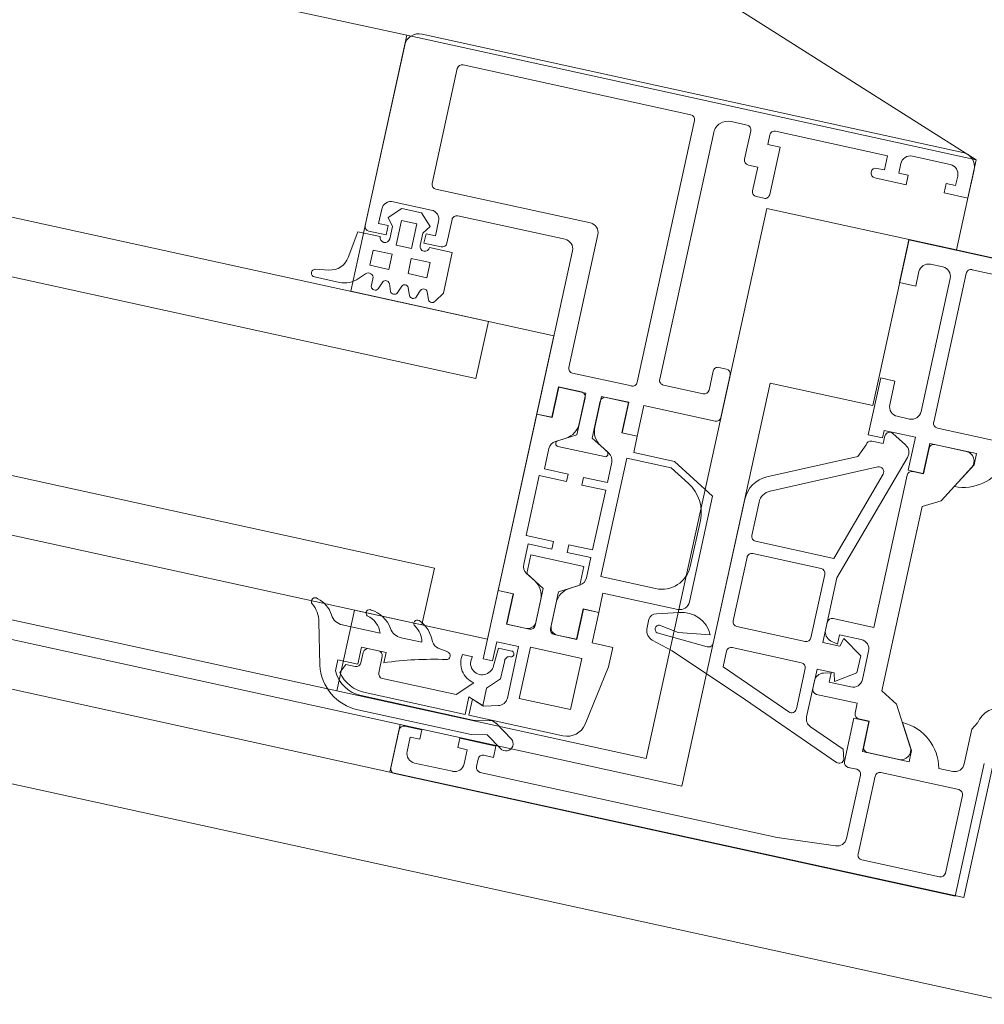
# Model space of a CAD drawing. Header units: metres. Extents: x 233012 to 233264, y 553571 to 554014.
# Tile 102 of 256: x 233192.624 to 233192.7233, y 553801.0497 to 553801.1511. Entities that reach past the tile are written whole.
import ezdxf

# ---------------------------------------------------------------- set-up
doc = ezdxf.new("R2010")
doc.units = ezdxf.units.M
for name, color, linetype, lineweight in [('A-NL$1A_detailuitwerking', 252, 'Continuous', 5), ('A-NL30_stijlen_dorpels-pui', 252, 'Continuous', 5), ('A-NL30_wandopeningen', 252, 'Continuous', 5)]:
    doc.layers.add(name, color=color, linetype=linetype, lineweight=lineweight)

# ---------------------------------------------------------------- blocks, each defined once
blk = doc.blocks.new('NLRS_31_WI_CWP_aluminium raam_gen_mie - AWS 65 BS kiep-2839039-01_Situatie')
at = {"layer": 'A-NL$1A_detailuitwerking'}
for p, q in [((0.2505, 0.05945), (0.1935, 0.05945)), ((0.192, 0.05795), (0.192, 0.03895)), ((0.2455, 0.05795), (0.2495, 0.05795)), ((0.252, 0.05495), (0.252, 0.05795)), ((0.1983, 0.05725), (0.2223, 0.05725)), ((0.2265, 0.05745), (0.2282, 0.05745)), ((0.2287, 0.05695), (0.2287, 0.05395)), ((0.2307, 0.05595), (0.2307, 0.05695)), ((0.2312, 0.05745), (0.243, 0.05745)), ((0.243, 0.05745), (0.243, 0.05595)), ((0.2445, 0.05595), (0.2445, 0.05695)), ((0.2505, 0.05695), (0.2505, 0.05595)), ((0.1978, 0.04465), (0.1978, 0.05675)), ((0.2228, 0.05675), (0.2228, 0.02915)), ((0.225, 0.02995), (0.225, 0.05595)), ((0.232, 0.05595), (0.2307, 0.05595)), ((0.232, 0.05095), (0.232, 0.05595)), ((0.243, 0.05595), (0.2422, 0.05595)), ((0.2455, 0.05595), (0.2445, 0.05595)), ((0.2455, 0.05495), (0.2455, 0.05595)), ((0.2505, 0.05595), (0.2495, 0.05595)), ((0.2495, 0.05595), (0.2495, 0.05495)), ((0.2422, 0.05495), (0.2455, 0.05495)), ((0.2495, 0.05495), (0.252, 0.05495)), ((0.2292, 0.05345), (0.2302, 0.05345)), ((0.2302, 0.05345), (0.2302, 0.05095)), ((0.2307, 0.05045), (0.2315, 0.05045)), ((0.2735, 0.04945), (0.247, 0.04945)), ((0.247, 0.04945), (0.247, 0.04495)), ((0.254, 0.04785), (0.2695, 0.04785)), ((0.2497, 0.04748), (0.251, 0.04748)), ((0.2535, 0.03165), (0.2535, 0.04735)), ((0.2487, 0.04495), (0.2487, 0.04648)), ((0.252, 0.04648), (0.252, 0.03245)), ((0.247, 0.04495), (0.2487, 0.04495)), ((0.2146, 0.04415), (0.1983, 0.04415)), ((0.2156, 0.02915), (0.2156, 0.04315)), ((0.1943, 0.04195), (0.1983, 0.04195)), ((0.2011, 0.04195), (0.2124, 0.04195)), ((0.1933, 0.03945), (0.1933, 0.04095)), ((0.19532, 0.04145), (0.19414, 0.04026)), ((0.19738, 0.04145), (0.19532, 0.04145)), ((0.19856, 0.04026), (0.19738, 0.04145)), ((0.1993, 0.04095), (0.1993, 0.03945)), ((0.2006, 0.03895), (0.2006, 0.04145)), ((0.2134, 0.04095), (0.2134, 0.02375)), ((0.19414, 0.04026), (0.19475, 0.03945)), ((0.19555, 0.04025), (0.19715, 0.04025)), ((0.19555, 0.03765), (0.19555, 0.04025)), ((0.19715, 0.04025), (0.19715, 0.03765)), ((0.19795, 0.03945), (0.19856, 0.04026)), ((0.1943, 0.03945), (0.1933, 0.03945)), ((0.1943, 0.03845), (0.1943, 0.03945)), ((0.19475, 0.03945), (0.19475, 0.03815)), ((0.19795, 0.03815), (0.19795, 0.03945)), ((0.1993, 0.03945), (0.1983, 0.03945)), ((0.1983, 0.03945), (0.1983, 0.03845)), ((0.19141, 0.03815), (0.191, 0.03535)), ((0.19375, 0.03815), (0.19141, 0.03815)), ((0.1925, 0.03845), (0.1943, 0.03845)), ((0.19715, 0.03765), (0.19555, 0.03765)), ((0.1983, 0.03845), (0.2001, 0.03845)), ((0.20135, 0.03815), (0.19895, 0.03815)), ((0.20135, 0.03385), (0.20135, 0.03815)), ((0.19335, 0.03665), (0.19535, 0.03665)), ((0.19335, 0.03505), (0.19335, 0.03665)), ((0.19535, 0.03665), (0.19535, 0.03505)), ((0.19736, 0.03665), (0.19936, 0.03665)), ((0.19736, 0.03505), (0.19736, 0.03665)), ((0.19936, 0.03665), (0.19936, 0.03505)), ((0.19535, 0.03505), (0.19335, 0.03505)), ((0.19936, 0.03505), (0.19736, 0.03505)), ((0.2487, 0.03495), (0.2472, 0.03495)), ((0.2472, 0.03495), (0.2472, 0.02895)), ((0.2487, 0.03245), (0.2487, 0.03495)), ((0.18933, 0.03366), (0.18796, 0.03345)), ((0.1925, 0.03346), (0.19308, 0.03409)), ((0.19395, 0.03375), (0.19395, 0.03293)), ((0.1947, 0.03285), (0.195, 0.03365)), ((0.1957, 0.03365), (0.196, 0.03285)), ((0.1967, 0.03285), (0.197, 0.03365)), ((0.1977, 0.03365), (0.198, 0.03285)), ((0.1987, 0.03285), (0.199, 0.03365)), ((0.1997, 0.03365), (0.2, 0.03285)), ((0.2007, 0.03285), (0.20135, 0.03385)), ((0.18803, 0.03265), (0.19066, 0.03265)), ((0.2315, 0.03245), (0.2307, 0.03245)), ((0.2302, 0.03195), (0.2302, 0.02995)), ((0.232, 0.02745), (0.232, 0.03195)), ((0.251, 0.03145), (0.2497, 0.03145)), ((0.2695, 0.03115), (0.254, 0.03115)), ((0.2297, 0.02945), (0.2255, 0.02945)), ((0.2487, 0.02895), (0.2487, 0.02975)), ((0.2487, 0.02975), (0.252, 0.02975)), ((0.25115, 0.02877), (0.24965, 0.02963)), ((0.252, 0.02975), (0.252, 0.02627)), ((0.25358, 0.02627), (0.25358, 0.02945)), ((0.25358, 0.02945), (0.2585, 0.02945)), ((0.25742, 0.02944), (0.25411, 0.02944)), ((0.2585, 0.02945), (0.2585, 0.02825)), ((0.2223, 0.02865), (0.2161, 0.02865)), ((0.2472, 0.02895), (0.2487, 0.02895)), ((0.2489, 0.0284), (0.2477, 0.0284)), ((0.2489, 0.0292), (0.2489, 0.0284)), ((0.25361, 0.02894), (0.25361, 0.02624)), ((0.2472, 0.0279), (0.24662, 0.02654)), ((0.2472, 0.01387), (0.25164, 0.02752)), ((0.25598, 0.02392), (0.2583, 0.02794)), ((0.2585, 0.02825), (0.25699, 0.02564)), ((0.215, 0.02375), (0.215, 0.02695)), ((0.215, 0.02695), (0.2174, 0.02695)), ((0.21788, 0.02694), (0.21502, 0.02694)), ((0.21502, 0.02694), (0.21502, 0.02374)), ((0.21788, 0.02371), (0.21788, 0.02694)), ((0.2179, 0.02645), (0.2179, 0.02255)), ((0.2195, 0.02255), (0.2195, 0.02645)), ((0.22238, 0.02694), (0.21952, 0.02694)), ((0.21952, 0.02694), (0.21952, 0.02371)), ((0.22, 0.02695), (0.2224, 0.02695)), ((0.22238, 0.02374), (0.22238, 0.02694)), ((0.2224, 0.02695), (0.2224, 0.02375)), ((0.224, 0.02375), (0.224, 0.02695)), ((0.224, 0.02695), (0.2315, 0.02695)), ((0.24662, 0.02654), (0.23793, 0.02249)), ((0.23857, 0.02113), (0.24887, 0.02593)), ((0.252, 0.02627), (0.25358, 0.02627)), ((0.252, 0.02574), (0.252, 0.0097)), ((0.25361, 0.02624), (0.2525, 0.02624)), ((0.24955, 0.02533), (0.24645, 0.01576)), ((0.2134, 0.02375), (0.215, 0.02375)), ((0.2134, 0.02374), (0.2134, 0.00516)), ((0.21502, 0.02374), (0.2134, 0.02374)), ((0.224, 0.02374), (0.22238, 0.02374)), ((0.2224, 0.02375), (0.224, 0.02375)), ((0.224, 0.022), (0.224, 0.02374)), ((0.2542, 0.02292), (0.25598, 0.02392)), ((0.2179, 0.02255), (0.2161, 0.02151)), ((0.2213, 0.02151), (0.2195, 0.02255)), ((0.2542, 0.00348), (0.2542, 0.02292)), ((0.21589, 0.02141), (0.21688, 0.02198)), ((0.22052, 0.02198), (0.22151, 0.02141)), ((0.22342, 0.0088), (0.22342, 0.0213)), ((0.22342, 0.0213), (0.22811, 0.0213)), ((0.2283, 0.022), (0.224, 0.022)), ((0.22811, 0.0213), (0.2302, 0.02009)), ((0.2329, 0.01934), (0.2283, 0.022)), ((0.21539, 0.0184), (0.21539, 0.02054)), ((0.21625, 0.02095), (0.22115, 0.02095)), ((0.22201, 0.02054), (0.22201, 0.0184)), ((0.2329, 0.0082), (0.2329, 0.01934)), ((0.2362, 0.01977), (0.2362, 0.00458)), ((0.2377, 0.01626), (0.2377, 0.01977)), ((0.21789, 0.0184), (0.21539, 0.0184)), ((0.21789, 0.0176), (0.21789, 0.0184)), ((0.22201, 0.0184), (0.21951, 0.0184)), ((0.21951, 0.0184), (0.21951, 0.0176)), ((0.215, 0.0113), (0.215, 0.0176)), ((0.215, 0.0176), (0.21789, 0.0176)), ((0.21951, 0.0176), (0.22201, 0.0176)), ((0.22201, 0.0176), (0.22201, 0.0113)), ((0.2322, 0.01663), (0.2322, 0.0118)), ((0.24645, 0.01576), (0.2382, 0.01576)), ((0.2382, 0.01446), (0.2454, 0.01446)), ((0.2377, 0.00726), (0.2377, 0.01396)), ((0.2459, 0.01396), (0.2459, 0.00726)), ((0.2472, 0.00706), (0.2472, 0.01387)), ((0.2179, 0.0113), (0.215, 0.0113)), ((0.2179, 0.0105), (0.2179, 0.0113)), ((0.22201, 0.0113), (0.2195, 0.0113)), ((0.2195, 0.0113), (0.2195, 0.0105)), ((0.21539, 0.00836), (0.21539, 0.0105)), ((0.21539, 0.0105), (0.2179, 0.0105)), ((0.2195, 0.0105), (0.22201, 0.0105)), ((0.22201, 0.0105), (0.22201, 0.00836)), ((0.2215, 0.00945), (0.2159, 0.00945)), ((0.2159, 0.00945), (0.2159, 0.0075)), ((0.2215, 0.00749), (0.2215, 0.00945)), ((0.2472, 0.0092), (0.2472, 0.00837)), ((0.252, 0.0097), (0.2477, 0.0097)), ((0.2292, 0.0088), (0.22342, 0.0088)), ((0.2487, 0.0072), (0.2487, 0.0082)), ((0.2487, 0.0082), (0.251, 0.0082)), ((0.21688, 0.00692), (0.21589, 0.00749)), ((0.2159, 0.0075), (0.2179, 0.00635)), ((0.2195, 0.00635), (0.2215, 0.00749)), ((0.22151, 0.00749), (0.22052, 0.00692)), ((0.224, 0.00516), (0.224, 0.0072)), ((0.224, 0.0072), (0.2319, 0.0072)), ((0.24794, 0.0074), (0.2487, 0.0072)), ((0.24923, 0.00794), (0.249, 0.00706)), ((0.2513, 0.00655), (0.24923, 0.00794)), ((0.252, 0.0072), (0.252, 0.0042)), ((0.2179, 0.00635), (0.2179, 0.00245)), ((0.2195, 0.00245), (0.2195, 0.00635)), ((0.23208, 0.00691), (0.22983, 0.00628)), ((0.2454, 0.00676), (0.2382, 0.00676)), ((0.249, 0.00706), (0.2472, 0.00706)), ((0.2513, 0.00477), (0.2513, 0.00655)), ((0.2134, 0.00516), (0.21502, 0.00516)), ((0.215, 0.00515), (0.2134, 0.00515)), ((0.2134, 0.00515), (0.2134, -0.00205)), ((0.215, 0.00195), (0.215, 0.00515)), ((0.21502, 0.00516), (0.21502, 0.00196)), ((0.21788, 0.00276), (0.21788, 0.00519)), ((0.21952, 0.00519), (0.21952, 0.00276)), ((0.22237, 0.00196), (0.22237, 0.00516)), ((0.22237, 0.00516), (0.224, 0.00516)), ((0.224, 0.00515), (0.2224, 0.00515)), ((0.2224, 0.00515), (0.2224, 0.00195)), ((0.224, 0.00195), (0.224, 0.00515)), ((0.2292, 0.00559), (0.2292, 0.00454)), ((0.23039, 0.00522), (0.23242, 0.00489)), ((0.23242, 0.00489), (0.23571, 0.00536)), ((0.23567, 0.00408), (0.23034, 0.00438)), ((0.2377, 0.00243), (0.2377, 0.00406)), ((0.2382, 0.00456), (0.2455, 0.00456)), ((0.246, 0.00406), (0.246, -0.00021)), ((0.2472, -0.00077), (0.2472, 0.00426)), ((0.2472, 0.00426), (0.249, 0.00426)), ((0.2487, 0.0042), (0.24794, 0.004)), ((0.2487, 0.0032), (0.2487, 0.0042)), ((0.249, 0.00426), (0.24923, 0.00339)), ((0.24923, 0.00339), (0.2513, 0.00477)), ((0.23, 0.00354), (0.23225, 0.0029)), ((0.251, 0.0032), (0.2487, 0.0032)), ((0.25598, 0.00248), (0.2542, 0.00348)), ((0.23225, 0.0029), (0.2407, -0.00042)), ((0.24531, -0.00068), (0.2377, 0.00243)), ((0.2472, 0.00303), (0.2472, 0.0022)), ((0.2583, -0.00154), (0.25598, 0.00248)), ((0.26453, 0.00237), (0.2641, 0.00162)), ((0.2174, 0.00195), (0.215, 0.00195)), ((0.21502, 0.00196), (0.21708, 0.00196)), ((0.2224, 0.00195), (0.22, 0.00195)), ((0.22032, 0.00196), (0.22237, 0.00196)), ((0.2262, 0.00195), (0.224, 0.00195)), ((0.2262, -0.00011), (0.2262, 0.00195)), ((0.2477, 0.0017), (0.252, 0.0017)), ((0.252, 0.0017), (0.252, 0.00066)), ((0.2641, 0.00162), (0.2641, -0.00205)), ((0.2179, -0.00525), (0.2179, 0.00015)), ((0.2179, 0.00015), (0.2233, 0.00015)), ((0.2233, 0.00015), (0.2233, -0.00525)), ((0.25358, 0.00013), (0.252, 0.00013)), ((0.252, 0.00013), (0.252, -0.00445)), ((0.2525, 0.00016), (0.25361, 0.00016)), ((0.25358, -0.00305), (0.25358, 0.00013)), ((0.25361, 0.00016), (0.25361, -0.00254)), ((0.25699, 0.00076), (0.2585, -0.00185)), ((0.2144, -0.00205), (0.2144, -0.00005)), ((0.2144, -0.00005), (0.2167, -0.00005)), ((0.2147, -0.00065), (0.2146, -0.00252)), ((0.2161, -0.00065), (0.2147, -0.00065)), ((0.2167, -0.00005), (0.2167, -0.00547)), ((0.22509, -0.0064), (0.2262, -0.00011)), ((0.2407, -0.00042), (0.25121, -0.0047)), ((0.19606, -0.00195), (0.19711, -0.00629)), ((0.20246, -0.00174), (0.19849, -0.00174)), ((0.20687, -0.00174), (0.20468, -0.00174)), ((0.20969, -0.00215), (0.20865, -0.00198)), ((0.2156, -0.00369), (0.2156, -0.00175)), ((0.25159, -0.00324), (0.24782, -0.0017)), ((0.2585, -0.00185), (0.2585, -0.00305)), ((0.2661, -0.01555), (0.2661, -0.00155)), ((0.21229, -0.00208), (0.21125, -0.00208)), ((0.2134, -0.00205), (0.2144, -0.00205)), ((0.25412, -0.00304), (0.25744, -0.00304)), ((0.2009, -0.00535), (0.2009, -0.00355)), ((0.2009, -0.00355), (0.2035, -0.00355)), ((0.2012, -0.00405), (0.2012, -0.00515)), ((0.2027, -0.00355), (0.2017, -0.00355)), ((0.2032, -0.00575), (0.2032, -0.00405)), ((0.2035, -0.00355), (0.2035, -0.00464)), ((0.2144, -0.00494), (0.2156, -0.00369)), ((0.2519, -0.00424), (0.25159, -0.00324)), ((0.2585, -0.00305), (0.25358, -0.00305)), ((0.2631, -0.00305), (0.26163, -0.00305)), ((0.21299, -0.00468), (0.21148, -0.00625)), ((0.2144, -0.00678), (0.2144, -0.00494)), ((0.2525, -0.00495), (0.2534, -0.00495)), ((0.2559, -0.00475), (0.2641, -0.00475)), ((0.1988, -0.00652), (0.1988, -0.00535)), ((0.1988, -0.00535), (0.2009, -0.00535)), ((0.1997, -0.00565), (0.1993, -0.00658)), ((0.2007, -0.00565), (0.1997, -0.00565)), ((0.2233, -0.00525), (0.2179, -0.00525)), ((0.2539, -0.00545), (0.2539, -0.01212)), ((0.2554, -0.01345), (0.2554, -0.00525)), ((0.2646, -0.00525), (0.2646, -0.01345)), ((0.21148, -0.00625), (0.2037, -0.00625)), ((0.2128, -0.00805), (0.2128, -0.0062)), ((0.2128, -0.0062), (0.2144, -0.00678)), ((0.2145, -0.00682), (0.2132, -0.00635)), ((0.2132, -0.00635), (0.2132, -0.00805)), ((0.21596, -0.00643), (0.2145, -0.00682)), ((0.20228, -0.00805), (0.2128, -0.00805)), ((0.2132, -0.00805), (0.22312, -0.00805)), ((0.2137, -0.00845), (0.20194, -0.00845)), ((0.21538, -0.00812), (0.2137, -0.00845)), ((0.21799, -0.0095), (0.21613, -0.00826)), ((0.20193, -0.00995), (0.21385, -0.00995)), ((0.21385, -0.00995), (0.21547, -0.00963)), ((0.21547, -0.00963), (0.21711, -0.01071)), ((0.2065, -0.01105), (0.2065, -0.01505)), ((0.2088, -0.01055), (0.207, -0.01055)), ((0.2088, -0.01155), (0.2088, -0.01055)), ((0.2166, -0.01055), (0.2128, -0.01055)), ((0.2128, -0.01055), (0.2128, -0.01155)), ((0.2166, -0.01175), (0.2166, -0.01055)), ((0.2078, -0.01305), (0.2078, -0.01155)), ((0.2078, -0.01155), (0.2088, -0.01155)), ((0.2128, -0.01155), (0.2138, -0.01155)), ((0.2138, -0.01155), (0.2138, -0.01305)), ((0.2156, -0.01175), (0.2166, -0.01175)), ((0.2151, -0.01305), (0.2151, -0.01225)), ((0.25294, -0.01312), (0.2469, -0.01355)), ((0.2128, -0.01405), (0.2088, -0.01405)), ((0.2469, -0.01355), (0.2156, -0.01355)), ((0.2641, -0.01395), (0.2559, -0.01395)), ((0.207, -0.01555), (0.2661, -0.01555))]:
    blk.add_line(p, q, dxfattribs=at)
blk.add_arc((0.2088, -0.01305), 0.001, 180, 270, dxfattribs=at)
for centre, major_axis, start_param, end_param in [((0.1935, 0.05795), (0.0015, 0), 1.570796, 3.141593), ((0.2505, 0.05795), (0.00095, 0.00116), 5.399088, 6.969885), ((0.2455, 0.05695), (0.000973, 0.00023), 1.338972, 2.909769), ((0.2495, 0.05695), (0.000924, 0.000383), 5.890486, 7.461283), ((0.1983, 0.05675), (0.000191, 0.000462), 0.392699, 1.963495), ((0.2223, 0.05675), (-0.000414, 0.00028), 3.736738, 5.307534), ((0.2265, 0.05595), (0.00064, 0.00136), 0.438029, 2.008826), ((0.2282, 0.05695), (0.000411, 0.000285), 5.677172, 7.247969), ((0.2312, 0.05695), (-0.000435, 0.000246), 5.227577, 6.798374), ((0.2422, 0.05545), (-0.000474, 0.000158), 5.03414, 8.175732), ((0.2292, 0.05395), (-0.000035, 0.000499), 1.499848, 3.070644), ((0.2307, 0.05095), (0.0005, 0.000019), 3.103207, 4.674003), ((0.2315, 0.05095), (0.000069, 0.000495), 3.280742, 4.851539), ((0.254, 0.04735), (-0.000479, 0.000145), 5.00639, 6.577187), ((0.2497, 0.04648), (-0.000251, 0.000968), 6.029636, 7.600432), ((0.251, 0.04648), (-0.001, 0), 3.141593, 4.712389), ((0.1983, 0.04465), (0.000447, 0.000224), 2.677945, 4.248742), ((0.2146, 0.04315), (0.000517, 0.000856), 5.255548, 6.826345), ((0.1943, 0.04095), (-0.00099, 0.000139), 4.851539, 6.422335), ((0.1983, 0.04095), (0.000788, 0.000615), 5.620277, 7.191073), ((0.2011, 0.04145), (0.000441, 0.000236), 1.079399, 2.650196), ((0.2124, 0.04095), (-0.000646, 0.000763), 4.009565, 5.580362), ((0.1925, 0.03895), (-0.00049, 0.000102), 0.205064, 1.77586), ((0.2001, 0.03895), (0.000441, 0.000236), 4.220992, 5.791788), ((0.19425, 0.03815), (0.000292, 0.000406), 2.19631, 5.336912), ((0.19845, 0.03815), (0, 0.0005), 1.571287, 4.711898), ((0.18902, 0.03564), (-0.00075, 0.00186), 2.914159, 4.185497), ((0.19345, 0.03375), (-0.000467, 0.000179), 3.508442, 5.916336), ((0.19535, 0.03345), (0.000341, 0.00021), 6.254255, 8.347321), ((0.19735, 0.03345), (0.000361, 0.000173), 0.076772, 2.169838), ((0.19935, 0.03345), (0.0004, 0.000009), 0.501164, 2.594264), ((0.18803, 0.03305), (0.000399, 0.000031), 1.64851, 4.634675), ((0.19066, 0.03515), (-0.00154, 0.00197), 2.478683, 3.304662), ((0.19434, 0.03306), (-0.00041, 0.000054), 0.458284, 2.72951), ((0.19635, 0.03305), (0.000396, 0.00006), 3.517704, 5.610649), ((0.19835, 0.03305), (0.000124, 0.000381), 2.409794, 4.502739), ((0.20035, 0.03305), (0.000344, 0.000205), 3.128465, 5.22146), ((0.2307, 0.03195), (-0.000496, 0.000061), 4.834878, 6.405675), ((0.2315, 0.03195), (0.000323, 0.000382), 5.415213, 6.986009), ((0.2497, 0.03245), (-0.000424, 0.000906), 1.132767, 2.703564), ((0.251, 0.03245), (-0.000973, 0.00023), 1.80262, 3.373416), ((0.254, 0.03165), (-0.000328, 0.000378), 0.856347, 2.427143), ((0.2255, 0.02995), (0.000191, 0.000462), 1.963495, 3.534292), ((0.2297, 0.02995), (-0.000191, 0.000462), 2.748894, 4.31969), ((0.2494, 0.0292), (-0.000003, 0.0005), 5.754532, 7.848927), ((0.25411, 0.02894), (0.000069, 0.000495), 0.13915, 1.710128), ((0.25744, 0.02844), (0.00019, 0.000982), 4.379663, 6.491035), ((0.2161, 0.02915), (-0.000209, 0.000454), 1.139711, 2.710508), ((0.2223, 0.02915), (-0.000217, 0.000451), 2.693565, 4.264361), ((0.2477, 0.0279), (-0.000275, 0.000417), 5.700233, 7.271029), ((0.2507, 0.02787), (0.000333, 0.000943), 4.694417, 6.160906), ((0.25687, 0.03054), (-0.00309, 0.0038), 2.484449, 3.713523), ((0.2315, 0.02745), (0.000061, 0.000496), 3.264082, 4.834878), ((0.2174, 0.02645), (0.000488, 0.000107), 6.066981, 7.637778), ((0.22, 0.02645), (-0.000311, 0.000391), 5.611187, 7.181983), ((0.24908, 0.02548), (0.000429, 0.000257), 5.429131, 7.750376), ((0.2525, 0.02574), (0.000176, 0.000468), 0.359436, 1.93019), ((0.21588, 0.02371), (0.00181, 0.00084), 4.799805, 5.846999), ((0.22152, 0.02371), (0.00191, 0.00058), 2.847591, 3.894786), ((0.2392, 0.01977), (-0.00259, 0.00151), 5.677587, 6.812011), ((0.21639, 0.02054), (-0.000997, 0.000081), 5.317381, 6.366944), ((0.21625, 0.02125), (-0.00026, 0.00015), 5.759585, 8.377578), ((0.22115, 0.02125), (0.000296, 0.000048), 4.551514, 7.169508), ((0.22101, 0.02054), (-0.000941, 0.000338), 3.483599, 4.533162), ((0.2392, 0.01977), (-0.00123, 0.00086), 5.759692, 6.894198), ((0.2282, 0.01663), (0.00277, 0.00289), 5.47624, 6.523401), ((0.2382, 0.01626), (0.000292, 0.000406), 2.195319, 3.766116), ((0.2382, 0.01396), (0.000422, 0.000268), 1.005319, 2.576116), ((0.2454, 0.01396), (-0.000423, 0.000267), 3.705804, 5.2766), ((0.2292, 0.0118), (-0.00192, 0.0023), 2.446121, 4.016917), ((0.2477, 0.0092), (-0.000492, 0.000089), 4.891774, 6.462543), ((0.21639, 0.00836), (-0.00066, 0.000751), 0.849804, 1.896998), ((0.22101, 0.00836), (0.000882, 0.000472), 4.744595, 5.791789), ((0.2319, 0.0082), (0.000894, 0.000447), 4.248741, 5.819538), ((0.2482, 0.00837), (-0.000822, 0.00057), 0.605999, 1.91548), ((0.251, 0.0072), (0.000535, 0.000845), 5.2766, 6.847396), ((0.23301, 0.00406), (0.00056, 0.00295), 5.348785, 6.786472), ((0.2382, 0.00726), (0.000499, 0.000028), 3.086264, 4.65706), ((0.2454, 0.00726), (-0.000431, 0.000254), 2.102645, 3.673441), ((0.21588, 0.00519), (0.00043, 0.00195), 4.930703, 5.977897), ((0.22152, 0.00519), (0.00193, 0.00052), 1.832597, 2.879791), ((0.22999, 0.0055), (-0.000577, 0.000542), 5.671079, 6.932362), ((0.23046, 0.00479), (0.000058, 0.000422), 0.295831, 3.004367), ((0.23038, 0.00467), (-0.00022, 0.00117), 1.492209, 2.628326), ((0.2357, 0.00458), (-0.000226, 0.000446), 2.616419, 4.243365), ((0.2382, 0.00406), (0.000145, 0.000479), 0.294, 1.864798), ((0.2455, 0.00406), (0.000332, 0.000374), 5.439233, 7.010029), ((0.251, 0.0042), (0.000835, 0.00055), 4.129437, 5.700233), ((0.267, 0.00195), (0.00142, 0.00205), 0.606013, 2.009361), ((0.2482, 0.00303), (-0.000445, 0.000896), 6.083339, 7.392785), ((0.21708, 0.00276), (-0.000676, 0.000427), 2.133985, 3.704781), ((0.2174, 0.00245), (-0.000162, 0.000473), 2.811073, 4.381868), ((0.22, 0.00245), (-0.000292, 0.000406), 0.946274, 2.51707), ((0.22032, 0.00276), (0.000513, 0.000614), 2.266268, 3.837064), ((0.2477, 0.0022), (0.0005, 0.000018), 3.105939, 4.676735), ((0.19525, 0.00001), (0.000351, 0.000177), 0.590647, 3.57764), ((0.19474, -0.00238), (0.00224, 0.00171), 6.149157, 6.94975), ((0.20096, 0.00004), (0.000025, 0.000358), 6.015196, 8.994778), ((0.20079, -0.0027), (-0.00308, 0.00034), 3.816433, 4.729449), ((0.206, 0.00004), (0.00035, 0.00008), 1.008806, 3.988389), ((0.20485, -0.00269), (0.00068, 0.00325), 5.292483, 6.096376), ((0.2525, 0.00066), (-0.000242, 0.000437), 1.064745, 2.635489), ((0.25688, -0.00411), (-0.00477, 0.00095), 3.556291, 4.884461), ((0.19315, -0.00265), (-0.00187, 0.00234), 4.274661, 4.939799), ((0.19849, -0.00024), (-0.00139, 0.00057), 0.910039, 1.963498), ((0.20035, -0.00246), (0.00101, 0.00199), 5.506571, 6.550416), ((0.20469, -0.00218), (-0.00126, 0.00183), 4.307558, 5.142649), ((0.2161, -0.00095), (-0.000012, 0.0003), 3.101484, 6.243464), ((0.2455, -0.00021), (0.00008, 0.000494), 2.915131, 4.873264), ((0.2482, -0.00077), (0.000469, 0.000883), 2.058466, 3.241925), ((0.20468, -0.00024), (0.00106, 0.00106), 2.920477, 3.926991), ((0.20882, -0.00099), (0.000912, 0.00041), 3.219588, 4.122767), ((0.2161, -0.00175), (-0.000487, 0.000112), 4.938845, 6.51999), ((0.25744, -0.00204), (-0.000366, 0.000931), 2.767404, 4.861842), ((0.2162, -0.03884), (0.02715, 0.02437), 1.018664, 1.195024), ((0.20963, -0.00255), (-0.00026, 0.000304), 2.613185, 5.408486), ((0.2134, -0.00252), (0.00043, 0.00216), 1.562979, 3.14919), ((0.2134, -0.00252), (0.00043, 0.00112), 1.556953, 5.078797), ((0.25411, -0.00254), (0.000295, 0.000404), 2.202168, 3.797035), ((0.2631, -0.00205), (-0.000842, 0.000539), 2.139991, 3.710787), ((0.2017, -0.00405), (0.000435, 0.000246), 1.055639, 2.62643), ((0.2027, -0.00405), (-0.000471, 0.000167), 3.481331, 5.052127), ((0.2514, -0.00424), (0.0005, 0.000003), 4.319459, 6.276432), ((0.2525, -0.00445), (0.000493, 0.000085), 2.970081, 4.540877), ((0.2534, -0.00545), (0.000497, 0.000055), 6.173851, 7.744647), ((0.2559, -0.00525), (-0.000354, 0.000354), 5.497787, 7.068584), ((0.2641, -0.00525), (-0.00049, 0.000101), 3.344039, 4.914835), ((0.2007, -0.00515), (-0.000088, 0.000492), 2.964274, 4.535064), ((0.2037, -0.00575), (-0.000496, 0.000061), 0.122521, 1.693316), ((0.2157, -0.00547), (-0.000859, 0.000513), 2.371023, 3.68002), ((0.20193, -0.00495), (-0.00491, 0.00093), 0.457166, 1.757132), ((0.20193, -0.00495), (-0.00077, 0.00341), 1.812223, 2.92145), ((0.2022, -0.00445), (-0.00331, 0.00142), 1.039587, 1.998691), ((0.22312, -0.00605), (0.00058, 0.00191), 3.435594, 4.831859), ((0.21557, -0.0091), (0.000881, 0.000474), 0.493294, 1.274901), ((0.21755, -0.0101), (0.000615, 0.00043), 3.473684, 6.615277), ((0.207, -0.01105), (-0.000065, 0.000496), 6.152884, 7.72368), ((0.2156, -0.01225), (-0.000496, 0.000061), 4.834878, 6.405675), ((0.2529, -0.01212), (0.000841, 0.000541), 4.178772, 5.711101), ((0.2128, -0.01305), (-0.000526, 0.000851), 2.588018, 4.158815), ((0.2156, -0.01305), (-0.000162, 0.000473), 1.240275, 2.811071), ((0.2559, -0.01345), (-0.000041, 0.000498), 1.488222, 3.059019), ((0.2641, -0.01345), (-0.000041, 0.000498), 3.059019, 4.629814), ((0.207, -0.01505), (-0.000275, 0.000417), 0.987844, 2.55864)]:
    blk.add_ellipse(centre, major_axis=major_axis, ratio=1, start_param=start_param, end_param=end_param, dxfattribs=at)
at = {"layer": 'A-NL30_wandopeningen'}
for p, q in [((0.252, 0.059), (0, 0.15072)), ((0.192, 0.059), (-0.192, 0.059)), ((0.252, 0.059), (0.192, 0.059)), ((0.192, 0.059), (0.192, 0.032)), ((0.252, 0.0495), (0.252, 0.059)), ((0.232, -0.0085), (0.232, 0.0495)), ((0.232, 0.0495), (0.252, 0.0495)), ((0.247, 0.0495), (0.247, 0.032)), ((0.274, 0.0495), (0.247, 0.0495)), ((0.2065, 0.032), (-0.2064, 0.032)), ((0.192, 0.032), (0.2134, 0.032)), ((0.2065, 0.026), (0.2065, 0.032)), ((0.2134, 0.032), (0.2134, 0)), ((0.247, 0.032), (0.2362, 0.032)), ((0.2362, 0.032), (0.2362, -0.0105)), ((-0.2064, 0.026), (0.2065, 0.026)), ((0.2065, 0.006), (-0.2064, 0.006)), ((0.2065, 0), (0.2065, 0.006)), ((-0.2064, 0), (0.2065, 0)), ((0.1994, 0), (0.1994, -0.0085)), ((0.1994, 0), (0.1994, -0.0085)), ((0.2134, 0), (0.1994, 0)), ((0.2065, 0), (0.2134, 0)), ((0.267, -0.0155), (0.267, 0)), ((-0.1994, -0.0085), (0.1994, -0.0085)), ((0.1994, -0.0085), (0.232, -0.0085)), ((-0.2065, -0.0105), (0.2065, -0.0105)), ((0.2362, -0.0105), (0.2065, -0.0105)), ((0.2065, -0.0105), (0.2065, -0.0155)), ((-0.2065, -0.0155), (0.2065, -0.0155)), ((0.2065, -0.0155), (0.267, -0.0155))]:
    blk.add_line(p, q, dxfattribs=at)
blk = doc.blocks.new('Rectangular Mullion - NLRS_31_CWM_vliesgevelprofiel bxh 50x200_gen_mie-2811612-01_Situatie')
at = {"layer": 'A-NL30_stijlen_dorpels-pui'}
blk.add_line((233203.5898, 553832.70425), (233203.70738, 553833.24153), dxfattribs=at)

msp = doc.modelspace()

# ---------------------------------------------------------------- block references
at = {"layer": 'A-NL30_stijlen_dorpels-pui', "rotation": 270.0000000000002}
msp.add_blockref('Rectangular Mullion - NLRS_31_CWM_vliesgevelprofiel bxh 50x200_gen_mie-2811612-01_Situatie', (-320640.51457, 787004.75704), dxfattribs=at)
at = {"layer": 'A-NL30_wandopeningen', "rotation": 347.6567290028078}
msp.add_blockref('NLRS_31_WI_CWP_aluminium raam_gen_mie - AWS 65 BS kiep-2839039-01_Situatie', (233192.46366, 553801.13287), dxfattribs=at)

doc.saveas('drawing.dxf')
